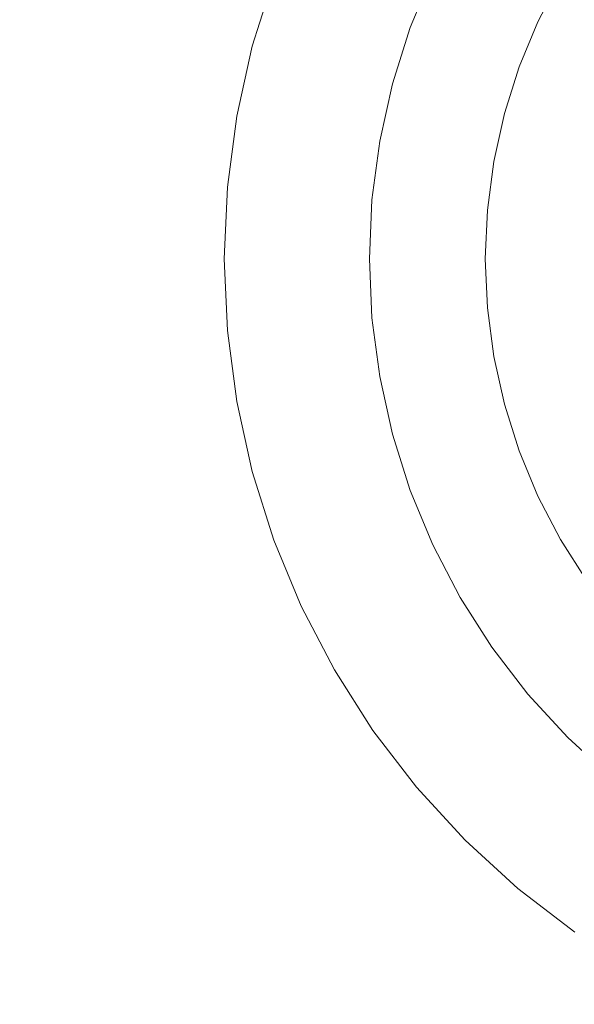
# Model space of a CAD drawing. Header units: millimetres. Extents: x -148 to 148, y -92 to 92.
# Tile 26 of 49: x 72.52 to 81.96, y -76.7 to -59.93. Entities that reach past the tile are written whole.
import ezdxf

# ---------------------------------------------------------------- set-up
doc = ezdxf.new("R2010")
doc.units = ezdxf.units.MM
doc.header["$LTSCALE"] = 25.4
doc.layers.add('Lighting-Moving Light', color=7, linetype='Continuous', lineweight=5, true_color=0x000000)

# ---------------------------------------------------------------- blocks, each defined once
blk = doc.blocks.new('Group-1')
at = {"layer": 'Lighting-Moving Light', "color": 7, "linetype": 'Continuous', "lineweight": 5, "transparency": 33554687}
for points in [[(-1905.589, -1205.846, -16.5), (-2119.658, -1205.846, -16.5), (-2119.658, -1379.915, -16.5), (-1905.589, -1379.915, -16.5)], [(-2116.123, -1209.38, -108.466), (-1909.124, -1209.38, -108.466), (-1909.124, -1376.38, -108.466), (-2116.123, -1376.38, -108.466)]]:
    blk.add_3dface(points, dxfattribs=at)
for points, invisible_edges in [([(-1932.523, -1346.981, -16.465), (-1931.623, -1346.156, -16.465), (-1930.654, -1345.412, -16.465), (-1922.623, -1356.88, -16.465)], 12), ([(-1934.092, -1348.85, -16.465), (-1933.348, -1347.881, -16.465), (-1932.523, -1346.981, -16.465), (-1922.623, -1356.88, -16.465)], 12), ([(-1935.312, -1350.964, -16.465), (-1934.748, -1349.88, -16.465), (-1934.092, -1348.85, -16.465), (-1922.623, -1356.88, -16.465)], 12), ([(-1936.146, -1353.257, -16.465), (-1935.779, -1352.092, -16.465), (-1935.312, -1350.964, -16.465), (-1922.623, -1356.88, -16.465)], 12), ([(-1935.312, -1350.964, -16.465), (-1935.779, -1352.092, -16.465), (-1933.457, -1352.937, -1.637), (-1933.072, -1352.008, -1.637)], 10), ([(-1930.451, -1351.399, 0.035), (-1930.899, -1352.102, 0.035), (-1931.284, -1352.842, 0.035), (-1922.623, -1356.88, 0.035)], 12), ([(-1933.425, -1352.949, -1.475), (-1933.041, -1352.023, -1.475), (-1933.072, -1352.008, -1.637), (-1933.457, -1352.937, -1.637)], 11), ([(-1933.381, -1352.965, -1.316), (-1932.998, -1352.042, -1.316), (-1933.041, -1352.023, -1.475), (-1933.425, -1352.949, -1.475)], 15), ([(-1933.324, -1352.986, -1.162), (-1932.944, -1352.068, -1.162), (-1932.998, -1352.042, -1.316), (-1933.381, -1352.965, -1.316)], 15), ([(-1933.256, -1353.01, -1.014), (-1932.878, -1352.099, -1.014), (-1932.944, -1352.068, -1.162), (-1933.324, -1352.986, -1.162)], 15), ([(-1931.284, -1352.842, 0.035), (-1930.899, -1352.102, 0.035), (-1931.042, -1352.02, 0.028), (-1931.434, -1352.772, 0.028)], 14), ([(-1935.779, -1352.092, -16.465), (-1936.146, -1353.257, -16.465), (-1933.759, -1353.897, -1.637), (-1933.457, -1352.937, -1.637)], 10), ([(-1933.176, -1353.039, -0.872), (-1932.802, -1352.134, -0.872), (-1932.878, -1352.099, -1.014), (-1933.256, -1353.01, -1.014)], 15), ([(-1933.086, -1353.072, -0.737), (-1932.714, -1352.175, -0.737), (-1932.802, -1352.134, -0.872), (-1933.176, -1353.039, -0.872)], 15), ([(-1932.986, -1353.109, -0.611), (-1932.618, -1352.22, -0.611), (-1932.714, -1352.175, -0.737), (-1933.086, -1353.072, -0.737)], 15), ([(-1932.876, -1353.149, -0.494), (-1932.512, -1352.269, -0.494), (-1932.618, -1352.22, -0.611), (-1932.986, -1353.109, -0.611)], 15), ([(-1932.757, -1353.192, -0.387), (-1932.397, -1352.323, -0.387), (-1932.512, -1352.269, -0.494), (-1932.876, -1353.149, -0.494)], 15), ([(-1932.631, -1353.238, -0.291), (-1932.275, -1352.38, -0.291), (-1932.397, -1352.323, -0.387), (-1932.757, -1353.192, -0.387)], 15), ([(-1932.498, -1353.286, -0.206), (-1932.147, -1352.44, -0.206), (-1932.275, -1352.38, -0.291), (-1932.631, -1353.238, -0.291)], 15), ([(-1932.358, -1353.337, -0.134), (-1932.012, -1352.502, -0.134), (-1932.147, -1352.44, -0.206), (-1932.498, -1353.286, -0.206)], 15), ([(-1932.213, -1353.39, -0.074), (-1931.873, -1352.567, -0.074), (-1932.012, -1352.502, -0.134), (-1932.358, -1353.337, -0.134)], 15), ([(-1932.064, -1353.444, -0.027), (-1931.729, -1352.634, -0.027), (-1931.873, -1352.567, -0.074), (-1932.213, -1353.39, -0.074)], 15), ([(-1931.912, -1353.499, 0.007), (-1931.582, -1352.703, 0.007), (-1931.729, -1352.634, -0.027), (-1932.064, -1353.444, -0.027)], 15), ([(-1931.758, -1353.556, 0.028), (-1931.434, -1352.772, 0.028), (-1931.582, -1352.703, 0.007), (-1931.912, -1353.499, 0.007)], 15), ([(-1931.284, -1352.842, 0.035), (-1931.603, -1353.612, 0.035), (-1931.854, -1354.407, 0.035), (-1922.623, -1356.88, 0.035)], 12), ([(-1931.603, -1353.612, 0.035), (-1931.284, -1352.842, 0.035), (-1931.434, -1352.772, 0.028), (-1931.758, -1353.556, 0.028)], 14), ([(-1933.726, -1353.905, -1.475), (-1933.425, -1352.949, -1.475), (-1933.457, -1352.937, -1.637), (-1933.759, -1353.897, -1.637)], 11), ([(-1933.681, -1353.918, -1.316), (-1933.381, -1352.965, -1.316), (-1933.425, -1352.949, -1.475), (-1933.726, -1353.905, -1.475)], 15), ([(-1933.623, -1353.933, -1.162), (-1933.324, -1352.986, -1.162), (-1933.381, -1352.965, -1.316), (-1933.681, -1353.918, -1.316)], 15), ([(-1933.553, -1353.952, -1.014), (-1933.256, -1353.01, -1.014), (-1933.324, -1352.986, -1.162), (-1933.623, -1353.933, -1.162)], 15), ([(-1933.471, -1353.974, -0.872), (-1933.176, -1353.039, -0.872), (-1933.256, -1353.01, -1.014), (-1933.553, -1353.952, -1.014)], 15), ([(-1933.378, -1353.999, -0.737), (-1933.086, -1353.072, -0.737), (-1933.176, -1353.039, -0.872), (-1933.471, -1353.974, -0.872)], 15), ([(-1933.275, -1354.026, -0.611), (-1932.986, -1353.109, -0.611), (-1933.086, -1353.072, -0.737), (-1933.378, -1353.999, -0.737)], 15), ([(-1933.162, -1354.057, -0.494), (-1932.876, -1353.149, -0.494), (-1932.986, -1353.109, -0.611), (-1933.275, -1354.026, -0.611)], 15), ([(-1933.04, -1354.089, -0.387), (-1932.757, -1353.192, -0.387), (-1932.876, -1353.149, -0.494), (-1933.162, -1354.057, -0.494)], 15), ([(-1932.91, -1354.124, -0.291), (-1932.631, -1353.238, -0.291), (-1932.757, -1353.192, -0.387), (-1933.04, -1354.089, -0.387)], 15), ([(-1932.773, -1354.161, -0.206), (-1932.498, -1353.286, -0.206), (-1932.631, -1353.238, -0.291), (-1932.91, -1354.124, -0.291)], 15), ([(-1922.623, -1356.88, -16.465), (-1936.57, -1355.66, -16.465), (-1936.411, -1354.449, -16.465), (-1936.146, -1353.257, -16.465)], 9), ([(-1936.146, -1353.257, -16.465), (-1936.411, -1354.449, -16.465), (-1933.977, -1354.878, -1.637), (-1933.759, -1353.897, -1.637)], 10), ([(-1932.63, -1354.199, -0.134), (-1932.358, -1353.337, -0.134), (-1932.498, -1353.286, -0.206), (-1932.773, -1354.161, -0.206)], 15), ([(-1932.481, -1354.239, -0.074), (-1932.213, -1353.39, -0.074), (-1932.358, -1353.337, -0.134), (-1932.63, -1354.199, -0.134)], 15), ([(-1932.328, -1354.28, -0.027), (-1932.064, -1353.444, -0.027), (-1932.213, -1353.39, -0.074), (-1932.481, -1354.239, -0.074)], 15), ([(-1932.172, -1354.322, 0.007), (-1931.912, -1353.499, 0.007), (-1932.064, -1353.444, -0.027), (-1932.328, -1354.28, -0.027)], 15), ([(-1932.013, -1354.364, 0.028), (-1931.758, -1353.556, 0.028), (-1931.912, -1353.499, 0.007), (-1932.172, -1354.322, 0.007)], 15), ([(-1931.854, -1354.407, 0.035), (-1931.603, -1353.612, 0.035), (-1931.758, -1353.556, 0.028), (-1932.013, -1354.364, 0.028)], 14), ([(-1933.943, -1354.884, -1.475), (-1933.726, -1353.905, -1.475), (-1933.759, -1353.897, -1.637), (-1933.977, -1354.878, -1.637)], 11), ([(-1933.897, -1354.893, -1.316), (-1933.681, -1353.918, -1.316), (-1933.726, -1353.905, -1.475), (-1933.943, -1354.884, -1.475)], 15), ([(-1933.838, -1354.903, -1.162), (-1933.623, -1353.933, -1.162), (-1933.681, -1353.918, -1.316), (-1933.897, -1354.893, -1.316)], 15), ([(-1933.766, -1354.916, -1.014), (-1933.553, -1353.952, -1.014), (-1933.623, -1353.933, -1.162), (-1933.838, -1354.903, -1.162)], 15), ([(-1933.683, -1354.93, -0.872), (-1933.471, -1353.974, -0.872), (-1933.553, -1353.952, -1.014), (-1933.766, -1354.916, -1.014)], 15), ([(-1933.589, -1354.947, -0.737), (-1933.378, -1353.999, -0.737), (-1933.471, -1353.974, -0.872), (-1933.683, -1354.93, -0.872)], 15), ([(-1933.483, -1354.965, -0.611), (-1933.275, -1354.026, -0.611), (-1933.378, -1353.999, -0.737), (-1933.589, -1354.947, -0.737)], 15), ([(-1933.368, -1354.986, -0.494), (-1933.162, -1354.057, -0.494), (-1933.275, -1354.026, -0.611), (-1933.483, -1354.965, -0.611)], 15), ([(-1933.244, -1355.008, -0.387), (-1933.04, -1354.089, -0.387), (-1933.162, -1354.057, -0.494), (-1933.368, -1354.986, -0.494)], 15), ([(-1933.111, -1355.031, -0.291), (-1932.91, -1354.124, -0.291), (-1933.04, -1354.089, -0.387), (-1933.244, -1355.008, -0.387)], 15), ([(-1932.972, -1355.056, -0.206), (-1932.773, -1354.161, -0.206), (-1932.91, -1354.124, -0.291), (-1933.111, -1355.031, -0.291)], 15), ([(-1932.825, -1355.081, -0.134), (-1932.63, -1354.199, -0.134), (-1932.773, -1354.161, -0.206), (-1932.972, -1355.056, -0.206)], 15), ([(-1932.674, -1355.108, -0.074), (-1932.481, -1354.239, -0.074), (-1932.63, -1354.199, -0.134), (-1932.825, -1355.081, -0.134)], 15), ([(-1932.518, -1355.136, -0.027), (-1932.328, -1354.28, -0.027), (-1932.481, -1354.239, -0.074), (-1932.674, -1355.108, -0.074)], 15), ([(-1932.358, -1355.164, 0.007), (-1932.172, -1354.322, 0.007), (-1932.328, -1354.28, -0.027), (-1932.518, -1355.136, -0.027)], 15), ([(-1932.197, -1355.192, 0.028), (-1932.013, -1354.364, 0.028), (-1932.172, -1354.322, 0.007), (-1932.358, -1355.164, 0.007)], 15), ([(-1932.034, -1355.221, 0.035), (-1931.854, -1354.407, 0.035), (-1932.013, -1354.364, 0.028), (-1932.197, -1355.192, 0.028)], 14), ([(-1931.854, -1354.407, 0.035), (-1932.034, -1355.221, 0.035), (-1932.143, -1356.048, 0.035), (-1922.623, -1356.88, 0.035)], 12), ([(-1936.411, -1354.449, -16.465), (-1936.57, -1355.66, -16.465), (-1934.108, -1355.876, -1.637), (-1933.977, -1354.878, -1.637)], 10), ([(-1934.074, -1355.879, -1.475), (-1933.943, -1354.884, -1.475), (-1933.977, -1354.878, -1.637), (-1934.108, -1355.876, -1.637)], 11), ([(-1934.027, -1355.883, -1.316), (-1933.897, -1354.893, -1.316), (-1933.943, -1354.884, -1.475), (-1934.074, -1355.879, -1.475)], 15), ([(-1933.968, -1355.888, -1.162), (-1933.838, -1354.903, -1.162), (-1933.897, -1354.893, -1.316), (-1934.027, -1355.883, -1.316)], 15), ([(-1933.895, -1355.894, -1.014), (-1933.766, -1354.916, -1.014), (-1933.838, -1354.903, -1.162), (-1933.968, -1355.888, -1.162)], 15), ([(-1933.811, -1355.902, -0.872), (-1933.683, -1354.93, -0.872), (-1933.766, -1354.916, -1.014), (-1933.895, -1355.894, -1.014)], 15), ([(-1933.715, -1355.91, -0.737), (-1933.589, -1354.947, -0.737), (-1933.683, -1354.93, -0.872), (-1933.811, -1355.902, -0.872)], 15), ([(-1933.609, -1355.919, -0.611), (-1933.483, -1354.965, -0.611), (-1933.589, -1354.947, -0.737), (-1933.715, -1355.91, -0.737)], 15), ([(-1933.492, -1355.929, -0.494), (-1933.368, -1354.986, -0.494), (-1933.483, -1354.965, -0.611), (-1933.609, -1355.919, -0.611)], 15), ([(-1933.367, -1355.94, -0.387), (-1933.244, -1355.008, -0.387), (-1933.368, -1354.986, -0.494), (-1933.492, -1355.929, -0.494)], 15), ([(-1933.233, -1355.952, -0.291), (-1933.111, -1355.031, -0.291), (-1933.244, -1355.008, -0.387), (-1933.367, -1355.94, -0.387)], 15), ([(-1933.091, -1355.965, -0.206), (-1932.972, -1355.056, -0.206), (-1933.111, -1355.031, -0.291), (-1933.233, -1355.952, -0.291)], 15), ([(-1932.943, -1355.977, -0.134), (-1932.825, -1355.081, -0.134), (-1932.972, -1355.056, -0.206), (-1933.091, -1355.965, -0.206)], 15), ([(-1932.79, -1355.991, -0.074), (-1932.674, -1355.108, -0.074), (-1932.825, -1355.081, -0.134), (-1932.943, -1355.977, -0.134)], 15), ([(-1932.632, -1356.005, -0.027), (-1932.518, -1355.136, -0.027), (-1932.674, -1355.108, -0.074), (-1932.79, -1355.991, -0.074)], 15), ([(-1932.471, -1356.019, 0.007), (-1932.358, -1355.164, 0.007), (-1932.518, -1355.136, -0.027), (-1932.632, -1356.005, -0.027)], 15), ([(-1932.307, -1356.033, 0.028), (-1932.197, -1355.192, 0.028), (-1932.358, -1355.164, 0.007), (-1932.471, -1356.019, 0.007)], 15), ([(-1932.143, -1356.048, 0.035), (-1932.034, -1355.221, 0.035), (-1932.197, -1355.192, 0.028), (-1932.307, -1356.033, 0.028)], 14), ([(-1936.57, -1355.66, -16.465), (-1936.623, -1356.88, -16.465), (-1934.152, -1356.88, -1.637), (-1934.108, -1355.876, -1.637)], 10), ([(-1936.57, -1358.101, -16.465), (-1936.623, -1356.88, -16.465), (-1936.57, -1355.66, -16.465), (-1922.623, -1356.88, -16.465)], 12), ([(-1934.118, -1356.88, -1.475), (-1934.074, -1355.879, -1.475), (-1934.108, -1355.876, -1.637), (-1934.152, -1356.88, -1.637)], 11), ([(-1934.071, -1356.88, -1.316), (-1934.027, -1355.883, -1.316), (-1934.074, -1355.879, -1.475), (-1934.118, -1356.88, -1.475)], 15), ([(-1934.011, -1356.88, -1.162), (-1933.968, -1355.888, -1.162), (-1934.027, -1355.883, -1.316), (-1934.071, -1356.88, -1.316)], 15), ([(-1933.938, -1356.88, -1.014), (-1933.895, -1355.894, -1.014), (-1933.968, -1355.888, -1.162), (-1934.011, -1356.88, -1.162)], 15), ([(-1933.854, -1356.88, -0.872), (-1933.811, -1355.902, -0.872), (-1933.895, -1355.894, -1.014), (-1933.938, -1356.88, -1.014)], 15), ([(-1933.758, -1356.88, -0.737), (-1933.715, -1355.91, -0.737), (-1933.811, -1355.902, -0.872), (-1933.854, -1356.88, -0.872)], 15), ([(-1933.651, -1356.88, -0.611), (-1933.609, -1355.919, -0.611), (-1933.715, -1355.91, -0.737), (-1933.758, -1356.88, -0.737)], 15), ([(-1933.534, -1356.88, -0.494), (-1933.492, -1355.929, -0.494), (-1933.609, -1355.919, -0.611), (-1933.651, -1356.88, -0.611)], 15), ([(-1933.408, -1356.88, -0.387), (-1933.367, -1355.94, -0.387), (-1933.492, -1355.929, -0.494), (-1933.534, -1356.88, -0.494)], 15), ([(-1933.273, -1356.88, -0.291), (-1933.233, -1355.952, -0.291), (-1933.367, -1355.94, -0.387), (-1933.408, -1356.88, -0.387)], 15), ([(-1933.131, -1356.88, -0.206), (-1933.091, -1355.965, -0.206), (-1933.233, -1355.952, -0.291), (-1933.273, -1356.88, -0.291)], 15), ([(-1932.983, -1356.88, -0.134), (-1932.943, -1355.977, -0.134), (-1933.091, -1355.965, -0.206), (-1933.131, -1356.88, -0.206)], 15), ([(-1932.829, -1356.88, -0.074), (-1932.79, -1355.991, -0.074), (-1932.943, -1355.977, -0.134), (-1932.983, -1356.88, -0.134)], 15), ([(-1932.67, -1356.88, -0.027), (-1932.632, -1356.005, -0.027), (-1932.79, -1355.991, -0.074), (-1932.829, -1356.88, -0.074)], 15), ([(-1932.508, -1356.88, 0.007), (-1932.471, -1356.019, 0.007), (-1932.632, -1356.005, -0.027), (-1932.67, -1356.88, -0.027)], 15), ([(-1932.344, -1356.88, 0.028), (-1932.307, -1356.033, 0.028), (-1932.471, -1356.019, 0.007), (-1932.508, -1356.88, 0.007)], 15), ([(-1932.179, -1356.88, 0.035), (-1932.143, -1356.048, 0.035), (-1932.307, -1356.033, 0.028), (-1932.344, -1356.88, 0.028)], 14), ([(-1932.143, -1356.048, 0.035), (-1932.179, -1356.88, 0.035), (-1932.143, -1357.713, 0.035), (-1922.623, -1356.88, 0.035)], 12), ([(-1936.623, -1356.88, -16.465), (-1936.57, -1358.101, -16.465), (-1934.108, -1357.885, -1.637), (-1934.152, -1356.88, -1.637)], 10), ([(-1936.146, -1360.504, -16.465), (-1936.411, -1359.311, -16.465), (-1936.57, -1358.101, -16.465), (-1922.623, -1356.88, -16.465)], 12), ([(-1935.312, -1362.797, -16.465), (-1935.779, -1361.669, -16.465), (-1936.146, -1360.504, -16.465), (-1922.623, -1356.88, -16.465)], 12), ([(-1934.092, -1364.91, -16.465), (-1934.748, -1363.88, -16.465), (-1935.312, -1362.797, -16.465), (-1922.623, -1356.88, -16.465)], 12), ([(-1934.074, -1357.882, -1.475), (-1934.118, -1356.88, -1.475), (-1934.152, -1356.88, -1.637), (-1934.108, -1357.885, -1.637)], 11), ([(-1934.027, -1357.878, -1.316), (-1934.071, -1356.88, -1.316), (-1934.118, -1356.88, -1.475), (-1934.074, -1357.882, -1.475)], 15), ([(-1932.523, -1366.78, -16.465), (-1933.348, -1365.879, -16.465), (-1934.092, -1364.91, -16.465), (-1922.623, -1356.88, -16.465)], 12), ([(-1933.968, -1357.873, -1.162), (-1934.011, -1356.88, -1.162), (-1934.071, -1356.88, -1.316), (-1934.027, -1357.878, -1.316)], 15), ([(-1933.895, -1357.867, -1.014), (-1933.938, -1356.88, -1.014), (-1934.011, -1356.88, -1.162), (-1933.968, -1357.873, -1.162)], 15), ([(-1933.811, -1357.859, -0.872), (-1933.854, -1356.88, -0.872), (-1933.938, -1356.88, -1.014), (-1933.895, -1357.867, -1.014)], 15), ([(-1933.715, -1357.851, -0.737), (-1933.758, -1356.88, -0.737), (-1933.854, -1356.88, -0.872), (-1933.811, -1357.859, -0.872)], 15), ([(-1933.609, -1357.841, -0.611), (-1933.651, -1356.88, -0.611), (-1933.758, -1356.88, -0.737), (-1933.715, -1357.851, -0.737)], 15), ([(-1933.492, -1357.831, -0.494), (-1933.534, -1356.88, -0.494), (-1933.651, -1356.88, -0.611), (-1933.609, -1357.841, -0.611)], 15), ([(-1933.367, -1357.82, -0.387), (-1933.408, -1356.88, -0.387), (-1933.534, -1356.88, -0.494), (-1933.492, -1357.831, -0.494)], 15), ([(-1933.233, -1357.809, -0.291), (-1933.273, -1356.88, -0.291), (-1933.408, -1356.88, -0.387), (-1933.367, -1357.82, -0.387)], 15), ([(-1933.091, -1357.796, -0.206), (-1933.131, -1356.88, -0.206), (-1933.273, -1356.88, -0.291), (-1933.233, -1357.809, -0.291)], 15), ([(-1932.943, -1357.783, -0.134), (-1932.983, -1356.88, -0.134), (-1933.131, -1356.88, -0.206), (-1933.091, -1357.796, -0.206)], 15), ([(-1932.79, -1357.77, -0.074), (-1932.829, -1356.88, -0.074), (-1932.983, -1356.88, -0.134), (-1932.943, -1357.783, -0.134)], 15), ([(-1932.632, -1357.756, -0.027), (-1932.67, -1356.88, -0.027), (-1932.829, -1356.88, -0.074), (-1932.79, -1357.77, -0.074)], 15), ([(-1932.471, -1357.742, 0.007), (-1932.508, -1356.88, 0.007), (-1932.67, -1356.88, -0.027), (-1932.632, -1357.756, -0.027)], 15), ([(-1930.654, -1368.348, -16.465), (-1931.623, -1367.605, -16.465), (-1932.523, -1366.78, -16.465), (-1922.623, -1356.88, -16.465)], 12), ([(-1932.307, -1357.728, 0.028), (-1932.344, -1356.88, 0.028), (-1932.508, -1356.88, 0.007), (-1932.471, -1357.742, 0.007)], 15), ([(-1932.143, -1357.713, 0.035), (-1932.179, -1356.88, 0.035), (-1932.344, -1356.88, 0.028), (-1932.307, -1357.728, 0.028)], 14), ([(-1922.623, -1356.88, 0.035), (-1932.143, -1357.713, 0.035), (-1932.034, -1358.54, 0.035), (-1931.854, -1359.354, 0.035)], 9), ([(-1931.854, -1359.354, 0.035), (-1931.603, -1360.149, 0.035), (-1931.284, -1360.919, 0.035), (-1922.623, -1356.88, 0.035)], 12), ([(-1931.284, -1360.919, 0.035), (-1930.899, -1361.658, 0.035), (-1930.451, -1362.361, 0.035), (-1922.623, -1356.88, 0.035)], 12), ([(-1932.674, -1358.652, -0.074), (-1932.79, -1357.77, -0.074), (-1932.943, -1357.783, -0.134), (-1932.825, -1358.679, -0.134)], 15), ([(-1932.518, -1358.625, -0.027), (-1932.632, -1357.756, -0.027), (-1932.79, -1357.77, -0.074), (-1932.674, -1358.652, -0.074)], 15), ([(-1932.358, -1358.597, 0.007), (-1932.471, -1357.742, 0.007), (-1932.632, -1357.756, -0.027), (-1932.518, -1358.625, -0.027)], 15), ([(-1932.197, -1358.568, 0.028), (-1932.307, -1357.728, 0.028), (-1932.471, -1357.742, 0.007), (-1932.358, -1358.597, 0.007)], 15), ([(-1932.034, -1358.54, 0.035), (-1932.143, -1357.713, 0.035), (-1932.307, -1357.728, 0.028), (-1932.197, -1358.568, 0.028)], 14), ([(-1936.57, -1358.101, -16.465), (-1936.411, -1359.311, -16.465), (-1933.977, -1358.882, -1.637), (-1934.108, -1357.885, -1.637)], 10), ([(-1933.943, -1358.876, -1.475), (-1934.074, -1357.882, -1.475), (-1934.108, -1357.885, -1.637), (-1933.977, -1358.882, -1.637)], 11), ([(-1933.897, -1358.868, -1.316), (-1934.027, -1357.878, -1.316), (-1934.074, -1357.882, -1.475), (-1933.943, -1358.876, -1.475)], 15), ([(-1933.838, -1358.858, -1.162), (-1933.968, -1357.873, -1.162), (-1934.027, -1357.878, -1.316), (-1933.897, -1358.868, -1.316)], 15), ([(-1933.766, -1358.845, -1.014), (-1933.895, -1357.867, -1.014), (-1933.968, -1357.873, -1.162), (-1933.838, -1358.858, -1.162)], 15), ([(-1933.683, -1358.83, -0.872), (-1933.811, -1357.859, -0.872), (-1933.895, -1357.867, -1.014), (-1933.766, -1358.845, -1.014)], 15), ([(-1933.589, -1358.814, -0.737), (-1933.715, -1357.851, -0.737), (-1933.811, -1357.859, -0.872), (-1933.683, -1358.83, -0.872)], 15), ([(-1933.483, -1358.795, -0.611), (-1933.609, -1357.841, -0.611), (-1933.715, -1357.851, -0.737), (-1933.589, -1358.814, -0.737)], 15), ([(-1933.368, -1358.775, -0.494), (-1933.492, -1357.831, -0.494), (-1933.609, -1357.841, -0.611), (-1933.483, -1358.795, -0.611)], 15), ([(-1933.244, -1358.753, -0.387), (-1933.367, -1357.82, -0.387), (-1933.492, -1357.831, -0.494), (-1933.368, -1358.775, -0.494)], 15), ([(-1933.111, -1358.73, -0.291), (-1933.233, -1357.809, -0.291), (-1933.367, -1357.82, -0.387), (-1933.244, -1358.753, -0.387)], 15), ([(-1932.972, -1358.705, -0.206), (-1933.091, -1357.796, -0.206), (-1933.233, -1357.809, -0.291), (-1933.111, -1358.73, -0.291)], 15), ([(-1932.825, -1358.679, -0.134), (-1932.943, -1357.783, -0.134), (-1933.091, -1357.796, -0.206), (-1932.972, -1358.705, -0.206)], 15), ([(-1932.172, -1359.439, 0.007), (-1932.358, -1358.597, 0.007), (-1932.518, -1358.625, -0.027), (-1932.328, -1359.481, -0.027)], 15), ([(-1932.013, -1359.396, 0.028), (-1932.197, -1358.568, 0.028), (-1932.358, -1358.597, 0.007), (-1932.172, -1359.439, 0.007)], 15), ([(-1931.854, -1359.354, 0.035), (-1932.034, -1358.54, 0.035), (-1932.197, -1358.568, 0.028), (-1932.013, -1359.396, 0.028)], 14), ([(-1933.162, -1359.704, -0.494), (-1933.368, -1358.775, -0.494), (-1933.483, -1358.795, -0.611), (-1933.275, -1359.734, -0.611)], 15), ([(-1933.04, -1359.672, -0.387), (-1933.244, -1358.753, -0.387), (-1933.368, -1358.775, -0.494), (-1933.162, -1359.704, -0.494)], 15), ([(-1932.91, -1359.637, -0.291), (-1933.111, -1358.73, -0.291), (-1933.244, -1358.753, -0.387), (-1933.04, -1359.672, -0.387)], 15), ([(-1932.773, -1359.6, -0.206), (-1932.972, -1358.705, -0.206), (-1933.111, -1358.73, -0.291), (-1932.91, -1359.637, -0.291)], 15), ([(-1932.63, -1359.562, -0.134), (-1932.825, -1358.679, -0.134), (-1932.972, -1358.705, -0.206), (-1932.773, -1359.6, -0.206)], 15), ([(-1932.481, -1359.522, -0.074), (-1932.674, -1358.652, -0.074), (-1932.825, -1358.679, -0.134), (-1932.63, -1359.562, -0.134)], 15), ([(-1932.328, -1359.481, -0.027), (-1932.518, -1358.625, -0.027), (-1932.674, -1358.652, -0.074), (-1932.481, -1359.522, -0.074)], 15), ([(-1936.411, -1359.311, -16.465), (-1936.146, -1360.504, -16.465), (-1933.759, -1359.864, -1.637), (-1933.977, -1358.882, -1.637)], 10), ([(-1933.726, -1359.855, -1.475), (-1933.943, -1358.876, -1.475), (-1933.977, -1358.882, -1.637), (-1933.759, -1359.864, -1.637)], 11), ([(-1933.681, -1359.843, -1.316), (-1933.897, -1358.868, -1.316), (-1933.943, -1358.876, -1.475), (-1933.726, -1359.855, -1.475)], 15), ([(-1933.623, -1359.828, -1.162), (-1933.838, -1358.858, -1.162), (-1933.897, -1358.868, -1.316), (-1933.681, -1359.843, -1.316)], 15), ([(-1933.553, -1359.809, -1.014), (-1933.766, -1358.845, -1.014), (-1933.838, -1358.858, -1.162), (-1933.623, -1359.828, -1.162)], 15), ([(-1933.471, -1359.787, -0.872), (-1933.683, -1358.83, -0.872), (-1933.766, -1358.845, -1.014), (-1933.553, -1359.809, -1.014)], 15), ([(-1933.378, -1359.762, -0.737), (-1933.589, -1358.814, -0.737), (-1933.683, -1358.83, -0.872), (-1933.471, -1359.787, -0.872)], 15), ([(-1933.275, -1359.734, -0.611), (-1933.483, -1358.795, -0.611), (-1933.589, -1358.814, -0.737), (-1933.378, -1359.762, -0.737)], 15), ([(-1931.912, -1360.261, 0.007), (-1932.172, -1359.439, 0.007), (-1932.328, -1359.481, -0.027), (-1932.064, -1360.317, -0.027)], 15), ([(-1931.758, -1360.205, 0.028), (-1932.013, -1359.396, 0.028), (-1932.172, -1359.439, 0.007), (-1931.912, -1360.261, 0.007)], 15), ([(-1931.603, -1360.149, 0.035), (-1931.854, -1359.354, 0.035), (-1932.013, -1359.396, 0.028), (-1931.758, -1360.205, 0.028)], 14), ([(-1932.498, -1360.474, -0.206), (-1932.773, -1359.6, -0.206), (-1932.91, -1359.637, -0.291), (-1932.631, -1360.523, -0.291)], 15), ([(-1932.358, -1360.423, -0.134), (-1932.63, -1359.562, -0.134), (-1932.773, -1359.6, -0.206), (-1932.498, -1360.474, -0.206)], 15), ([(-1932.213, -1360.371, -0.074), (-1932.481, -1359.522, -0.074), (-1932.63, -1359.562, -0.134), (-1932.358, -1360.423, -0.134)], 15), ([(-1932.064, -1360.317, -0.027), (-1932.328, -1359.481, -0.027), (-1932.481, -1359.522, -0.074), (-1932.213, -1360.371, -0.074)], 15), ([(-1933.176, -1360.721, -0.872), (-1933.471, -1359.787, -0.872), (-1933.553, -1359.809, -1.014), (-1933.256, -1360.75, -1.014)], 15), ([(-1933.086, -1360.688, -0.737), (-1933.378, -1359.762, -0.737), (-1933.471, -1359.787, -0.872), (-1933.176, -1360.721, -0.872)], 15), ([(-1932.986, -1360.652, -0.611), (-1933.275, -1359.734, -0.611), (-1933.378, -1359.762, -0.737), (-1933.086, -1360.688, -0.737)], 15), ([(-1932.876, -1360.612, -0.494), (-1933.162, -1359.704, -0.494), (-1933.275, -1359.734, -0.611), (-1932.986, -1360.652, -0.611)], 15), ([(-1932.757, -1360.569, -0.387), (-1933.04, -1359.672, -0.387), (-1933.162, -1359.704, -0.494), (-1932.876, -1360.612, -0.494)], 15), ([(-1932.631, -1360.523, -0.291), (-1932.91, -1359.637, -0.291), (-1933.04, -1359.672, -0.387), (-1932.757, -1360.569, -0.387)], 15), ([(-1936.146, -1360.504, -16.465), (-1935.779, -1361.669, -16.465), (-1933.457, -1360.823, -1.637), (-1933.759, -1359.864, -1.637)], 10), ([(-1933.425, -1360.812, -1.475), (-1933.726, -1359.855, -1.475), (-1933.759, -1359.864, -1.637), (-1933.457, -1360.823, -1.637)], 11), ([(-1933.381, -1360.796, -1.316), (-1933.681, -1359.843, -1.316), (-1933.726, -1359.855, -1.475), (-1933.425, -1360.812, -1.475)], 15), ([(-1933.324, -1360.775, -1.162), (-1933.623, -1359.828, -1.162), (-1933.681, -1359.843, -1.316), (-1933.381, -1360.796, -1.316)], 15), ([(-1933.256, -1360.75, -1.014), (-1933.553, -1359.809, -1.014), (-1933.623, -1359.828, -1.162), (-1933.324, -1360.775, -1.162)], 15), ([(-1931.582, -1361.058, 0.007), (-1931.912, -1360.261, 0.007), (-1932.064, -1360.317, -0.027), (-1931.729, -1361.126, -0.027)], 15), ([(-1931.434, -1360.989, 0.028), (-1931.758, -1360.205, 0.028), (-1931.912, -1360.261, 0.007), (-1931.582, -1361.058, 0.007)], 15), ([(-1931.284, -1360.919, 0.035), (-1931.603, -1360.149, 0.035), (-1931.758, -1360.205, 0.028), (-1931.434, -1360.989, 0.028)], 14), ([(-1932.012, -1361.258, -0.134), (-1932.358, -1360.423, -0.134), (-1932.498, -1360.474, -0.206), (-1932.147, -1361.321, -0.206)], 15), ([(-1931.873, -1361.193, -0.074), (-1932.213, -1360.371, -0.074), (-1932.358, -1360.423, -0.134), (-1932.012, -1361.258, -0.134)], 15), ([(-1931.729, -1361.126, -0.027), (-1932.064, -1360.317, -0.027), (-1932.213, -1360.371, -0.074), (-1931.873, -1361.193, -0.074)], 15), ([(-1932.512, -1361.491, -0.494), (-1932.876, -1360.612, -0.494), (-1932.986, -1360.652, -0.611), (-1932.618, -1361.541, -0.611)], 15), ([(-1932.397, -1361.438, -0.387), (-1932.757, -1360.569, -0.387), (-1932.876, -1360.612, -0.494), (-1932.512, -1361.491, -0.494)], 15), ([(-1932.275, -1361.381, -0.291), (-1932.631, -1360.523, -0.291), (-1932.757, -1360.569, -0.387), (-1932.397, -1361.438, -0.387)], 15), ([(-1932.147, -1361.321, -0.206), (-1932.498, -1360.474, -0.206), (-1932.631, -1360.523, -0.291), (-1932.275, -1361.381, -0.291)], 15), ([(-1932.998, -1361.718, -1.316), (-1933.381, -1360.796, -1.316), (-1933.425, -1360.812, -1.475), (-1933.041, -1361.738, -1.475)], 15), ([(-1932.944, -1361.693, -1.162), (-1933.324, -1360.775, -1.162), (-1933.381, -1360.796, -1.316), (-1932.998, -1361.718, -1.316)], 15), ([(-1932.878, -1361.662, -1.014), (-1933.256, -1360.75, -1.014), (-1933.324, -1360.775, -1.162), (-1932.944, -1361.693, -1.162)], 15), ([(-1932.802, -1361.626, -0.872), (-1933.176, -1360.721, -0.872), (-1933.256, -1360.75, -1.014), (-1932.878, -1361.662, -1.014)], 15), ([(-1932.714, -1361.586, -0.737), (-1933.086, -1360.688, -0.737), (-1933.176, -1360.721, -0.872), (-1932.802, -1361.626, -0.872)], 15), ([(-1932.618, -1361.541, -0.611), (-1932.986, -1360.652, -0.611), (-1933.086, -1360.688, -0.737), (-1932.714, -1361.586, -0.737)], 15), ([(-1935.779, -1361.669, -16.465), (-1935.312, -1362.797, -16.465), (-1933.072, -1361.753, -1.637), (-1933.457, -1360.823, -1.637)], 10), ([(-1933.041, -1361.738, -1.475), (-1933.425, -1360.812, -1.475), (-1933.457, -1360.823, -1.637), (-1933.072, -1361.753, -1.637)], 11), ([(-1930.899, -1361.658, 0.035), (-1931.284, -1360.919, 0.035), (-1931.434, -1360.989, 0.028), (-1931.042, -1361.741, 0.028)], 14), ([(-1931.324, -1361.904, -0.027), (-1931.729, -1361.126, -0.027), (-1931.873, -1361.193, -0.074), (-1931.461, -1361.983, -0.074)], 15), ([(-1931.184, -1361.823, 0.007), (-1931.582, -1361.058, 0.007), (-1931.729, -1361.126, -0.027), (-1931.324, -1361.904, -0.027)], 15), ([(-1931.042, -1361.741, 0.028), (-1931.434, -1360.989, 0.028), (-1931.582, -1361.058, 0.007), (-1931.184, -1361.823, 0.007)], 15), ([(-1931.595, -1362.06, -0.134), (-1932.012, -1361.258, -0.134), (-1932.147, -1361.321, -0.206), (-1931.723, -1362.134, -0.206)], 15), ([(-1931.461, -1361.983, -0.074), (-1931.873, -1361.193, -0.074), (-1932.012, -1361.258, -0.134), (-1931.595, -1362.06, -0.134)], 15), ([(-1931.963, -1362.273, -0.387), (-1932.397, -1361.438, -0.387), (-1932.512, -1361.491, -0.494), (-1932.072, -1362.336, -0.494)], 15), ([(-1931.846, -1362.205, -0.291), (-1932.275, -1361.381, -0.291), (-1932.397, -1361.438, -0.387), (-1931.963, -1362.273, -0.387)], 15), ([(-1931.723, -1362.134, -0.206), (-1932.147, -1361.321, -0.206), (-1932.275, -1361.381, -0.291), (-1931.846, -1362.205, -0.291)], 15), ([(-1932.349, -1362.495, -0.872), (-1932.802, -1361.626, -0.872), (-1932.878, -1361.662, -1.014), (-1932.422, -1362.538, -1.014)], 15), ([(-1932.266, -1362.447, -0.737), (-1932.714, -1361.586, -0.737), (-1932.802, -1361.626, -0.872), (-1932.349, -1362.495, -0.872)], 15), ([(-1932.173, -1362.394, -0.611), (-1932.618, -1361.541, -0.611), (-1932.714, -1361.586, -0.737), (-1932.266, -1362.447, -0.737)], 15), ([(-1932.072, -1362.336, -0.494), (-1932.512, -1361.491, -0.494), (-1932.618, -1361.541, -0.611), (-1932.173, -1362.394, -0.611)], 15), ([(-1935.312, -1362.797, -16.465), (-1934.748, -1363.88, -16.465), (-1932.607, -1362.645, -1.637), (-1933.072, -1361.753, -1.637)], 10), ([(-1932.578, -1362.628, -1.475), (-1933.041, -1361.738, -1.475), (-1933.072, -1361.753, -1.637), (-1932.607, -1362.645, -1.637)], 11), ([(-1932.537, -1362.604, -1.316), (-1932.998, -1361.718, -1.316), (-1933.041, -1361.738, -1.475), (-1932.578, -1362.628, -1.475)], 15), ([(-1932.485, -1362.574, -1.162), (-1932.944, -1361.693, -1.162), (-1932.998, -1361.718, -1.316), (-1932.537, -1362.604, -1.316)], 15), ([(-1932.422, -1362.538, -1.014), (-1932.878, -1361.662, -1.014), (-1932.944, -1361.693, -1.162), (-1932.485, -1362.574, -1.162)], 15), ([(-1930.586, -1362.456, 0.028), (-1931.042, -1361.741, 0.028), (-1931.184, -1361.823, 0.007), (-1930.721, -1362.55, 0.007)], 15), ([(-1930.451, -1362.361, 0.035), (-1930.899, -1361.658, 0.035), (-1931.042, -1361.741, 0.028), (-1930.586, -1362.456, 0.028)], 14), ([(-1930.853, -1362.643, -0.027), (-1931.324, -1361.904, -0.027), (-1931.461, -1361.983, -0.074), (-1930.983, -1362.734, -0.074)], 15), ([(-1930.721, -1362.55, 0.007), (-1931.184, -1361.823, 0.007), (-1931.324, -1361.904, -0.027), (-1930.853, -1362.643, -0.027)], 15), ([(-1931.231, -1362.907, -0.206), (-1931.723, -1362.134, -0.206), (-1931.846, -1362.205, -0.291), (-1931.347, -1362.989, -0.291)], 15), ([(-1931.109, -1362.822, -0.134), (-1931.595, -1362.06, -0.134), (-1931.723, -1362.134, -0.206), (-1931.231, -1362.907, -0.206)], 15), ([(-1930.983, -1362.734, -0.074), (-1931.461, -1361.983, -0.074), (-1931.595, -1362.06, -0.134), (-1931.109, -1362.822, -0.134)], 15), ([(-1931.457, -1363.066, -0.387), (-1931.963, -1362.273, -0.387), (-1932.072, -1362.336, -0.494), (-1931.561, -1363.138, -0.494)], 15), ([(-1931.347, -1362.989, -0.291), (-1931.846, -1362.205, -0.291), (-1931.963, -1362.273, -0.387), (-1931.457, -1363.066, -0.387)], 15), ([(-1931.744, -1363.267, -0.737), (-1932.266, -1362.447, -0.737), (-1932.349, -1362.495, -0.872), (-1931.823, -1363.322, -0.872)], 15), ([(-1931.657, -1363.205, -0.611), (-1932.173, -1362.394, -0.611), (-1932.266, -1362.447, -0.737), (-1931.744, -1363.267, -0.737)], 15), ([(-1931.561, -1363.138, -0.494), (-1932.072, -1362.336, -0.494), (-1932.173, -1362.394, -0.611), (-1931.657, -1363.205, -0.611)], 15), ([(-1930.07, -1363.129, 0.028), (-1930.586, -1362.456, 0.028), (-1930.721, -1362.55, 0.007), (-1930.196, -1363.234, 0.007)], 15), ([(-1932.039, -1363.473, -1.475), (-1932.578, -1362.628, -1.475), (-1932.607, -1362.645, -1.637), (-1932.067, -1363.493, -1.637)], 11), ([(-1932.001, -1363.446, -1.316), (-1932.537, -1362.604, -1.316), (-1932.578, -1362.628, -1.475), (-1932.039, -1363.473, -1.475)], 15), ([(-1931.952, -1363.412, -1.162), (-1932.485, -1362.574, -1.162), (-1932.537, -1362.604, -1.316), (-1932.001, -1363.446, -1.316)], 15), ([(-1931.892, -1363.37, -1.014), (-1932.422, -1362.538, -1.014), (-1932.485, -1362.574, -1.162), (-1931.952, -1363.412, -1.162)], 15), ([(-1931.823, -1363.322, -0.872), (-1932.349, -1362.495, -0.872), (-1932.422, -1362.538, -1.014), (-1931.892, -1363.37, -1.014)], 15), ([(-1930.32, -1363.338, -0.027), (-1930.853, -1362.643, -0.027), (-1930.983, -1362.734, -0.074), (-1930.441, -1363.44, -0.074)], 15), ([(-1930.196, -1363.234, 0.007), (-1930.721, -1362.55, 0.007), (-1930.853, -1362.643, -0.027), (-1930.32, -1363.338, -0.027)], 15), ([(-1934.748, -1363.88, -16.465), (-1934.092, -1364.91, -16.465), (-1932.067, -1363.493, -1.637), (-1932.607, -1362.645, -1.637)], 10), ([(-1930.441, -1363.44, -0.074), (-1930.983, -1362.734, -0.074), (-1931.109, -1362.822, -0.134), (-1930.559, -1363.539, -0.134)], 15), ([(-1930.673, -1363.635, -0.206), (-1931.231, -1362.907, -0.206), (-1931.347, -1362.989, -0.291), (-1930.782, -1363.726, -0.291)], 15), ([(-1930.559, -1363.539, -0.134), (-1931.109, -1362.822, -0.134), (-1931.231, -1362.907, -0.206), (-1930.673, -1363.635, -0.206)], 15), ([(-1930.981, -1363.893, -0.494), (-1931.561, -1363.138, -0.494), (-1931.657, -1363.205, -0.611), (-1931.071, -1363.969, -0.611)], 15), ([(-1930.885, -1363.812, -0.387), (-1931.457, -1363.066, -0.387), (-1931.561, -1363.138, -0.494), (-1930.981, -1363.893, -0.494)], 15), ([(-1930.782, -1363.726, -0.291), (-1931.347, -1362.989, -0.291), (-1931.457, -1363.066, -0.387), (-1930.885, -1363.812, -0.387)], 15), ([(-1931.153, -1364.037, -0.737), (-1931.744, -1363.267, -0.737), (-1931.823, -1363.322, -0.872), (-1931.226, -1364.099, -0.872)], 15), ([(-1931.071, -1363.969, -0.611), (-1931.657, -1363.205, -0.611), (-1931.744, -1363.267, -0.737), (-1931.153, -1364.037, -0.737)], 15), ([(-1931.429, -1364.269, -1.475), (-1932.039, -1363.473, -1.475), (-1932.067, -1363.493, -1.637), (-1931.455, -1364.291, -1.637)], 11), ([(-1931.393, -1364.239, -1.316), (-1932.001, -1363.446, -1.316), (-1932.039, -1363.473, -1.475), (-1931.429, -1364.269, -1.475)], 15), ([(-1931.347, -1364.2, -1.162), (-1931.952, -1363.412, -1.162), (-1932.001, -1363.446, -1.316), (-1931.393, -1364.239, -1.316)], 15), ([(-1931.291, -1364.153, -1.014), (-1931.892, -1363.37, -1.014), (-1931.952, -1363.412, -1.162), (-1931.347, -1364.2, -1.162)], 15), ([(-1931.226, -1364.099, -0.872), (-1931.823, -1363.322, -0.872), (-1931.892, -1363.37, -1.014), (-1931.291, -1364.153, -1.014)], 15), ([(-1934.092, -1364.91, -16.465), (-1933.348, -1365.879, -16.465), (-1931.455, -1364.291, -1.637), (-1932.067, -1363.493, -1.637)], 10), ([(-1930.054, -1364.31, -0.206), (-1930.673, -1363.635, -0.206), (-1930.782, -1363.726, -0.291), (-1930.154, -1364.411, -0.291)], 15), ([(-1929.949, -1364.205, -0.134), (-1930.559, -1363.539, -0.134), (-1930.673, -1363.635, -0.206), (-1930.054, -1364.31, -0.206)], 15), ([(-1930.249, -1364.506, -0.387), (-1930.885, -1363.812, -0.387), (-1930.981, -1363.893, -0.494), (-1930.338, -1364.595, -0.494)], 15), ([(-1930.154, -1364.411, -0.291), (-1930.782, -1363.726, -0.291), (-1930.885, -1363.812, -0.387), (-1930.249, -1364.506, -0.387)], 15), ([(-1930.421, -1364.678, -0.611), (-1931.071, -1363.969, -0.611), (-1931.153, -1364.037, -0.737), (-1930.497, -1364.753, -0.737)], 15), ([(-1930.338, -1364.595, -0.494), (-1930.981, -1363.893, -0.494), (-1931.071, -1363.969, -0.611), (-1930.421, -1364.678, -0.611)], 15), ([(-1930.624, -1364.881, -1.014), (-1931.291, -1364.153, -1.014), (-1931.347, -1364.2, -1.162), (-1930.676, -1364.932, -1.162)], 15), ([(-1930.564, -1364.821, -0.872), (-1931.226, -1364.099, -0.872), (-1931.291, -1364.153, -1.014), (-1930.624, -1364.881, -1.014)], 15), ([(-1930.497, -1364.753, -0.737), (-1931.153, -1364.037, -0.737), (-1931.226, -1364.099, -0.872), (-1930.564, -1364.821, -0.872)], 15), ([(-1933.348, -1365.879, -16.465), (-1932.523, -1366.78, -16.465), (-1930.775, -1365.032, -1.637), (-1931.455, -1364.291, -1.637)], 10), ([(-1930.751, -1365.008, -1.475), (-1931.429, -1364.269, -1.475), (-1931.455, -1364.291, -1.637), (-1930.775, -1365.032, -1.637)], 11), ([(-1930.718, -1364.975, -1.316), (-1931.393, -1364.239, -1.316), (-1931.429, -1364.269, -1.475), (-1930.751, -1365.008, -1.475)], 15), ([(-1930.676, -1364.932, -1.162), (-1931.347, -1364.2, -1.162), (-1931.393, -1364.239, -1.316), (-1930.718, -1364.975, -1.316)], 15), ([(-1929.982, -1365.65, -1.316), (-1930.718, -1364.975, -1.316), (-1930.751, -1365.008, -1.475), (-1930.012, -1365.686, -1.475)], 15), ([(-1929.943, -1365.604, -1.162), (-1930.676, -1364.932, -1.162), (-1930.718, -1364.975, -1.316), (-1929.982, -1365.65, -1.316)], 15), ([(-1929.897, -1365.548, -1.014), (-1930.624, -1364.881, -1.014), (-1930.676, -1364.932, -1.162), (-1929.943, -1365.604, -1.162)], 15), ([(-1932.523, -1366.78, -16.465), (-1931.623, -1367.605, -16.465), (-1930.034, -1365.712, -1.637), (-1930.775, -1365.032, -1.637)], 10), ([(-1930.012, -1365.686, -1.475), (-1930.751, -1365.008, -1.475), (-1930.775, -1365.032, -1.637), (-1930.034, -1365.712, -1.637)], 11), ([(-1931.623, -1367.605, -16.465), (-1930.654, -1368.348, -16.465), (-1929.236, -1366.324, -1.637), (-1930.034, -1365.712, -1.637)], 10)]:
    blk.add_3dface(points, dxfattribs=dict(at, invisible_edges=invisible_edges))
at = {"layer": 'Lighting-Moving Light', "color": 0, "flags": 1}
for tag in ['Yoke', 'Weight', 'Weight', '3D_Symbol_Name', 'Candlepower', 'Body', 'Model_Name', 'Beam_Angle', 'Field_Angle', 'Remarks', 'Beam_Angle_2', 'Field_Angle_2', 'Num_Channels', 'Wattage', 'Frame_Size', 'Device_Type', 'FixtureID', 'Frame_Size', 'Base', 'Lens', 'Inst_Type', 'Lamp']:
    blk.add_attdef(tag, (-2481.594, 128.93), '', height=0.18, dxfattribs=at)

msp = doc.modelspace()

# ---------------------------------------------------------------- block references
at = {"layer": 'Lighting-Moving Light', "color": 7, "transparency": 33554687}
msp.add_blockref('Group-1', (2012.623, 1292.88), dxfattribs=at)

doc.saveas('drawing.dxf')
